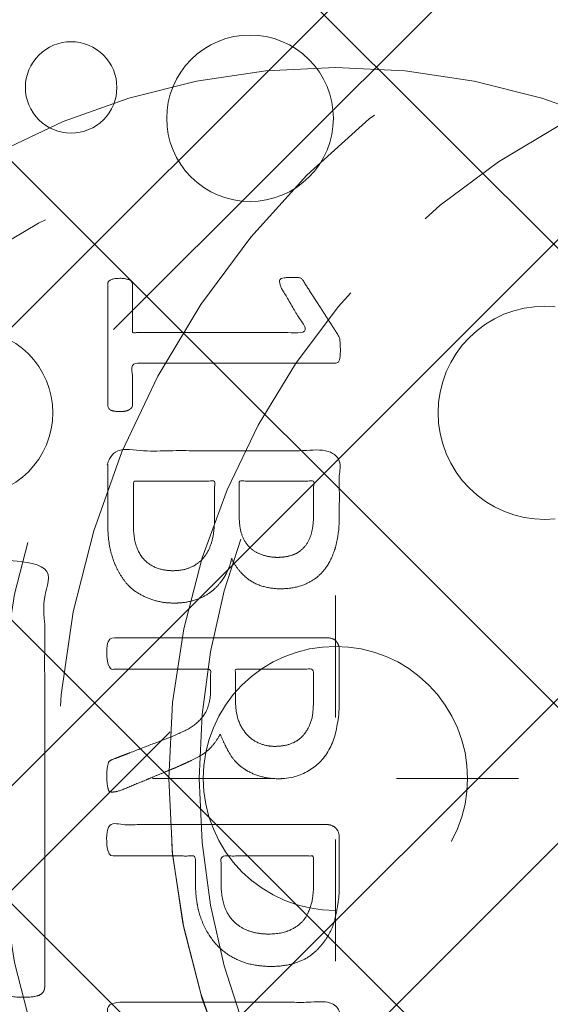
# Model space of a CAD drawing. Header units: inches. Extents: x -463 to -294, y -230 to 12.
# Tile 39 of 68: x -348.23 to -347.2, y -60.05 to -58.14. Entities that reach past the tile are written whole.
import ezdxf

# ---------------------------------------------------------------- set-up
doc = ezdxf.new("R2010")
doc.units = ezdxf.units.IN
doc.header["$LTSCALE"] = 32
doc.header["$MEASUREMENT"] = 0
doc.header["$PDMODE"] = 1
doc.header["$PDSIZE"] = -2
doc.linetypes.add('Dash Style-1', pattern=[0.083328, 0.041656, -0.041672])
for name, color, linetype, lineweight in [('DashLine', 7, 'Dash Style-1', 13), ('DashLineFill', 7, 'Dash Style-1', 13), ('Metal-CascadeShroud', 7, 'Continuous', 18), ('Metal-DeskStructure', 7, 'Continuous', 13), ('None', 7, 'Continuous', 18), ('Plastic-BracketCover', 7, 'Continuous', 13), ('SolidLine', 7, 'Continuous', 15)]:
    doc.layers.add(name, color=color, linetype=linetype, lineweight=lineweight)
doc.layers.add('Metal-Leg', color=7, linetype='Continuous', lineweight=18, true_color=0x4c4c4c)
pattern_1 = [(45, (0, 0), (-1.61301565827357, 1.935715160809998), []), (45, (-1.0608, 1.0608), (-0.4723460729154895, 0.4167612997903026), [])]

# ---------------------------------------------------------------- blocks, each defined once
blk = doc.blocks.new('Group-22')
at = {"layer": 'Plastic-BracketCover', "color": 7}
for points, knots in [([(1.132503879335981, 0.670086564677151), (1.139885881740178, 0.670086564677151), (1.149113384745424, 0.6682410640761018), (1.154649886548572, 0.6645500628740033), (1.15834088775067, 0.6608590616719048), (1.15834088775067, 0.5759669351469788), (1.15834088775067, 0.4947658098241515), (1.23400551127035, 0.4947658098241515), (1.309670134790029, 0.4947658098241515), (1.309670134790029, 0.5722759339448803), (1.309670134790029, 0.6516315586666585), (1.313361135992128, 0.655322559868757), (1.318897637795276, 0.6590135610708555), (1.328123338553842, 0.6608590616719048), (1.341041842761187, 0.6608590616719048), (1.350269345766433, 0.6590135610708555), (1.355805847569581, 0.655322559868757), (1.359496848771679, 0.6516315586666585), (1.359496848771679, 0.5722759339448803), (1.359496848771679, 0.4947658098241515), (1.452693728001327, 0.4947658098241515), (1.547736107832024, 0.4947658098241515), (1.553272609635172, 0.4910766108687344), (1.555118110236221, 0.4836946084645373), (1.55696180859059, 0.4726216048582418), (1.55696180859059, 0.4560120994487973), (1.555118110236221, 0.4449390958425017), (1.553272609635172, 0.4375570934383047), (1.547736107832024, 0.4338660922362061), (1.338274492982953, 0.4338660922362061), (1.117739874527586, 0.4338660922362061), (1.106666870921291, 0.4486300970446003), (1.106666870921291, 0.5565900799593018), (1.106666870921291, 0.6608590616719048), (1.11035787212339, 0.6645500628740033), (1.115894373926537, 0.6682410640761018), (1.126967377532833, 0.670086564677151), (1.132503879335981, 0.670086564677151)], [0, 0, 0, 0.005581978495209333, 0.01116395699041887, 0.0167459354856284, 0.02232791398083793, 0.1451300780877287, 0.1451300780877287, 0.2595592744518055, 0.2595592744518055, 0.3767794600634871, 0.3795704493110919, 0.3823614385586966, 0.3851524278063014, 0.3879434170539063, 0.3900366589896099, 0.3921299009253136, 0.3942231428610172, 0.3963163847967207, 0.4842315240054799, 0.4842315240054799, 0.5899392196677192, 0.5920324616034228, 0.5941257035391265, 0.5962189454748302, 0.598312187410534, 0.5999867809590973, 0.6016613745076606, 0.6033359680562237, 0.6050105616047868, 0.7933998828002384, 0.80512203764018, 0.8168441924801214, 0.9765556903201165, 0.9824167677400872, 0.988277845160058, 0.994138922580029, 1, 1, 1]), ([(1.237695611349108, 0.3644410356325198), (1.272760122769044, 0.3644410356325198), (1.326277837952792, 0.3422950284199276), (1.363187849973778, 0.3016940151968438), (1.385333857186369, 0.2426397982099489), (1.385333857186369, 0.1752790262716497), (1.385333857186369, 0.1503647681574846), (1.465612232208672, 0.1503647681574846), (1.549581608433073, 0.1503647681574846), (1.553272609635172, 0.1466755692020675), (1.555118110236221, 0.1392935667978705), (1.55696180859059, 0.1282205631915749), (1.55696180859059, 0.1116110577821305), (1.555118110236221, 0.1005380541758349), (1.553272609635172, 0.09315605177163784), (1.549581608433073, 0.08946505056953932), (1.339197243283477, 0.08946505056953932), (1.119585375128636, 0.08946505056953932), (1.106666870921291, 0.1042290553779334), (1.106666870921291, 0.161438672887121), (1.106666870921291, 0.2241847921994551), (1.11035787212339, 0.2500218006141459), (1.117739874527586, 0.2869300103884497), (1.139885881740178, 0.3238400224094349), (1.171259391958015, 0.3515225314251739), (1.213704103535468, 0.3644410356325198), (1.237695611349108, 0.3644410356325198)], [0, 0, 0, 0.06626756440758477, 0.13253512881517, 0.1988026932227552, 0.2650702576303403, 0.3039664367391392, 0.3039664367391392, 0.4292971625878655, 0.4350595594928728, 0.4408219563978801, 0.4465843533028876, 0.4523467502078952, 0.456956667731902, 0.4615665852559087, 0.4661765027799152, 0.4707864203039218, 0.728938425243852, 0.745073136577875, 0.7612078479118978, 0.8451067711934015, 0.8709223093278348, 0.8967378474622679, 0.922553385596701, 0.948368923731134, 0.9741844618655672, 1, 1, 1]), ([(1.243232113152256, 0.3016940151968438), (1.215549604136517, 0.3016940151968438), (1.178641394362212, 0.2813935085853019), (1.162031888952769, 0.2518673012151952), (1.156495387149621, 0.2204937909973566), (1.156495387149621, 0.1771245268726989), (1.156495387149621, 0.1503647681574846), (1.24600036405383, 0.1503647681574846), (1.335505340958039, 0.1503647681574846), (1.335505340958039, 0.1771245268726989), (1.335505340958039, 0.2297212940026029), (1.322586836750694, 0.2666295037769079), (1.296751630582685, 0.2906210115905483), (1.263532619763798, 0.3016940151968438), (1.243232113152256, 0.3016940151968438)], [0, 0, 0, 0.05309765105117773, 0.1061953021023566, 0.1592929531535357, 0.2123906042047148, 0.29793681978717, 0.29793681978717, 0.5840684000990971, 0.5840684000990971, 0.6696146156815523, 0.7522109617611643, 0.8348073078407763, 0.917403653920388, 1, 1, 1]), ([(1.545890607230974, 0.02645157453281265), (1.549581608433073, 0.02645157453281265), (1.553272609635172, 0.02460607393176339), (1.555118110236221, 0.01722587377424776), (1.55696180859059, 0.004307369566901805), (1.55696180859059, -0.01414763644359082), (1.555118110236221, -0.02522064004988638), (1.553272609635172, -0.03260264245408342), (1.547736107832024, -0.03629364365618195), (1.542199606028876, -0.03813914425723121), (1.489603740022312, -0.05843965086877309), (1.437007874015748, -0.07874015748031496), (1.418552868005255, -0.08612215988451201), (1.389024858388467, -0.1008843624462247), (1.366878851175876, -0.1230303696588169), (1.355805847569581, -0.1525583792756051), (1.355805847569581, -0.1922366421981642), (1.355805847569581, -0.2116143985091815), (1.450848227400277, -0.2116143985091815), (1.549581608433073, -0.2116143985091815), (1.553272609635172, -0.2153035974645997), (1.555118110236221, -0.2226855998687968), (1.55696180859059, -0.2337586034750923), (1.55696180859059, -0.2503681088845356), (1.555118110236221, -0.2614411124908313), (1.553272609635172, -0.2688231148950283), (1.549581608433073, -0.2725141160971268), (1.338274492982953, -0.2725141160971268), (1.117739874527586, -0.2725141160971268), (1.106666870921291, -0.2577501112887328), (1.106666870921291, -0.202385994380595), (1.106666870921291, -0.137794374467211), (1.10851237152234, -0.1156483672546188), (1.11035787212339, -0.1064208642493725), (1.114048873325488, -0.08058565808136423), (1.13434937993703, -0.03998464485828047), (1.163877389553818, -0.01414763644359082), (1.202631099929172, 0.0006163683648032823), (1.246923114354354, 0.0006163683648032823), (1.28383312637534, -0.01230213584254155), (1.311515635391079, -0.03444814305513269), (1.329968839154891, -0.06766715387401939), (1.337350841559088, -0.08612215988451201), (1.342887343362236, -0.07504915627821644), (1.35765134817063, -0.05659415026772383), (1.377951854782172, -0.04183014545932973), (1.405634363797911, -0.0289116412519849), (1.422243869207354, -0.02152963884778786), (1.471148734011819, -0.001229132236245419), (1.520053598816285, 0.01907137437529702), (1.532972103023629, 0.02460607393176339), (1.544045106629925, 0.02645157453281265), (1.545890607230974, 0.02645157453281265)], [0, 0, 0, 0.004017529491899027, 0.008035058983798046, 0.01205258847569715, 0.01607011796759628, 0.02008764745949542, 0.02410517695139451, 0.02812270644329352, 0.03214023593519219, 0.03214023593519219, 0.07095094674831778, 0.07095094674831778, 0.08463415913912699, 0.09831737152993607, 0.1120005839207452, 0.1256837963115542, 0.138745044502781, 0.138745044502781, 0.202806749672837, 0.2052946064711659, 0.2077824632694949, 0.2102703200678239, 0.2127581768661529, 0.2147484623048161, 0.2167387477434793, 0.2187290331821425, 0.2207193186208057, 0.3326714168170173, 0.3396374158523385, 0.3466034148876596, 0.3918815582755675, 0.4075550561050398, 0.4232285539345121, 0.4232285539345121, 0.4666960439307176, 0.5101635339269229, 0.553631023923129, 0.5970985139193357, 0.640566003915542, 0.6840334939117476, 0.7275009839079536, 0.7709684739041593, 0.7709684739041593, 0.7980418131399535, 0.8251151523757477, 0.8521884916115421, 0.8792618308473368, 0.8792618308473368, 0.958132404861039, 0.958132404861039, 0.9790662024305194, 1, 1, 1]), ([(1.232159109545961, -0.06213065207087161), (1.204476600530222, -0.06213065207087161), (1.169413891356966, -0.08612215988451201), (1.160186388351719, -0.1138028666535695), (1.15834088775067, -0.1230303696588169), (1.156495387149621, -0.1451763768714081), (1.156495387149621, -0.1867001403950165), (1.156495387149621, -0.2116143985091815), (1.2321600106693, -0.2116143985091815), (1.30782463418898, -0.2116143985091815), (1.30782463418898, -0.183009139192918), (1.30782463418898, -0.130412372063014), (1.296751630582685, -0.09719336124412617), (1.274605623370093, -0.07320365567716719), (1.246923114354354, -0.06213065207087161), (1.232159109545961, -0.06213065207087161)], [0, 0, 0, 0.1425152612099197, 0.2850305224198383, 0.2850305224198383, 0.3309930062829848, 0.3769554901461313, 0.4458992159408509, 0.4458992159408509, 0.6552813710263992, 0.6552813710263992, 0.7344389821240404, 0.8008292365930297, 0.8672194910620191, 0.9336097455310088, 1, 1, 1]), ([(1.425934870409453, -0.3398696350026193), (1.448079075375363, -0.3398696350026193), (1.483143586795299, -0.3509408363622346), (1.512671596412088, -0.3693958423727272), (1.532972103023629, -0.3970783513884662), (1.555118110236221, -0.4469059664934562), (1.555118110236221, -0.5539431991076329), (1.555118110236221, -0.6203803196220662), (1.544045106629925, -0.6351443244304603), (1.330892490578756, -0.6351443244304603), (1.117739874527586, -0.6351443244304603), (1.106666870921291, -0.6203803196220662), (1.106666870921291, -0.5622479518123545), (1.106666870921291, -0.4708965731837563), (1.123276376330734, -0.4192243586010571), (1.150958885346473, -0.3860053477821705), (1.193405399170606, -0.3675503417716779), (1.235850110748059, -0.3675503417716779), (1.265378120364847, -0.374932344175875), (1.289369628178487, -0.3896963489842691), (1.309670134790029, -0.4136878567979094), (1.315206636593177, -0.4266063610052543), (1.318897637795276, -0.4081513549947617), (1.337350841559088, -0.3767778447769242), (1.365033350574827, -0.3527863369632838), (1.403788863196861, -0.3398696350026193), (1.425934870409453, -0.3398696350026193)], [0, 0, 0, 0.03145524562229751, 0.062910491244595, 0.09436573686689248, 0.1258209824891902, 0.188731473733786, 0.2661585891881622, 0.2758371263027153, 0.2855156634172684, 0.4355309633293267, 0.4452095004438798, 0.4548880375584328, 0.5214267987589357, 0.5746587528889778, 0.6278907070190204, 0.6811226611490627, 0.7343546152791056, 0.7627468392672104, 0.7911390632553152, 0.8195312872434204, 0.8479235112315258, 0.8479235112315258, 0.8859426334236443, 0.9239617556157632, 0.9619808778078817, 1, 1, 1]), ([(1.429625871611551, -0.4026148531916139), (1.409325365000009, -0.4026148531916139), (1.379797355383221, -0.4155333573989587), (1.359496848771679, -0.4395248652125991), (1.348423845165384, -0.4764330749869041), (1.348423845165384, -0.5401028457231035), (1.348423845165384, -0.5760901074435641), (1.426856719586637, -0.5760901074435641), (1.505289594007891, -0.5760901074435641), (1.505289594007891, -0.5327208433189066), (1.505289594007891, -0.4487514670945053), (1.477607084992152, -0.4155333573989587), (1.448079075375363, -0.4026148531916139), (1.429625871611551, -0.4026148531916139)], [0, 0, 0, 0.07915587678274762, 0.1583117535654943, 0.2374676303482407, 0.3166235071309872, 0.4195261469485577, 0.4195261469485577, 0.6437985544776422, 0.6437985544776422, 0.7678094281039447, 0.8839047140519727, 0.9419523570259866, 1, 1, 1]), ([(1.226622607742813, -0.4284518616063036), (1.210013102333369, -0.4284518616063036), (1.18417789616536, -0.4376793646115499), (1.165722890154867, -0.4579798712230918), (1.156495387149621, -0.4893515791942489), (1.156495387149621, -0.5447165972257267), (1.156495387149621, -0.5760901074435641), (1.228469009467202, -0.5760901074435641), (1.300442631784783, -0.5760901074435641), (1.300442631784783, -0.5419483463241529), (1.300442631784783, -0.4856605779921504), (1.289369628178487, -0.4561343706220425), (1.269069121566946, -0.4376793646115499), (1.241386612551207, -0.4284518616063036), (1.226622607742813, -0.4284518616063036)], [0, 0, 0, 0.07449877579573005, 0.1489975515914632, 0.223496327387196, 0.2979951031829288, 0.3954165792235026, 0.3954165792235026, 0.6189101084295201, 0.6189101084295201, 0.7249275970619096, 0.7936956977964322, 0.8624637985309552, 0.9312318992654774, 1, 1, 1]), ([(1.53112660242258, -0.7109774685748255), (1.538508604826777, -0.7109774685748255), (1.552349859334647, -0.7137457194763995), (1.555118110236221, -0.7220504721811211), (1.555118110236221, -0.841083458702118), (1.555118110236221, -0.9601164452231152), (1.553272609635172, -0.9638074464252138), (1.547736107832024, -0.9674984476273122), (1.538508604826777, -0.9693439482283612), (1.525590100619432, -0.9693439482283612), (1.516362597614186, -0.9674984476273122), (1.510826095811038, -0.965652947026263), (1.50713509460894, -0.9601164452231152), (1.50713509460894, -0.9112115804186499), (1.50713509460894, -0.864152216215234), (1.337351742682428, -0.864152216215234), (1.167568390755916, -0.864152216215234), (1.193404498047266, -0.9075205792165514), (1.219240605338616, -0.9508889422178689), (1.221086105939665, -0.9564254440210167), (1.222931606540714, -0.965652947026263), (1.219240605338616, -0.9693439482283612), (1.20816760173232, -0.9711894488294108), (1.195712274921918, -0.9711894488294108), (1.186023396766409, -0.9711894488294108), (1.180486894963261, -0.9693439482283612), (1.176795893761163, -0.965652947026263), (1.174950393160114, -0.9619619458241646), (1.141731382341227, -0.9102888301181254), (1.10851237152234, -0.8586157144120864), (1.106666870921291, -0.8567702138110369), (1.106666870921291, -0.8530792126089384), (1.104821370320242, -0.8475427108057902), (1.104821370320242, -0.8304718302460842), (1.104821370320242, -0.8124781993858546), (1.10851237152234, -0.8069416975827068), (1.112203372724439, -0.8050961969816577), (1.310591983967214, -0.8050961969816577), (1.50713509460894, -0.8050961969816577), (1.50713509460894, -0.7644960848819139), (1.50713509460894, -0.7202049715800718), (1.510826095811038, -0.7165139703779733), (1.516362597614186, -0.7128229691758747), (1.525590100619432, -0.7109774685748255), (1.53112660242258, -0.7109774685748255)], [0, 0, 0, 0.002610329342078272, 0.007830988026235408, 0.01044131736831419, 0.1761946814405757, 0.1788050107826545, 0.181415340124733, 0.1840256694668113, 0.1866359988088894, 0.1885937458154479, 0.1905514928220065, 0.192509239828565, 0.1944669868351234, 0.2443885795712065, 0.2443885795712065, 0.4244984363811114, 0.4244984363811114, 0.4780496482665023, 0.4780496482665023, 0.4842405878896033, 0.4904315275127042, 0.4966224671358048, 0.5028134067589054, 0.5070707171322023, 0.5109409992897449, 0.5148112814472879, 0.5186815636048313, 0.5186815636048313, 0.5762947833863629, 0.5762947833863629, 0.5787425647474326, 0.5811903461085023, 0.5836381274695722, 0.5902471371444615, 0.5931844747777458, 0.5961218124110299, 0.5990591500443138, 0.9118813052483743, 0.9118813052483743, 0.9765012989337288, 0.9823759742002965, 0.9882506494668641, 0.9941253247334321, 1, 1, 1])]:
    blk.add_open_spline(points, degree=2, knots=knots, dxfattribs=at)
blk = doc.blocks.new('1BRPFY-Leg_Plate (2D)')
at = {"layer": 'DashLineFill', "linetype": 'Continuous', "lineweight": 13}
h = blk.add_hatch(dxfattribs=at)
h.set_pattern_fill('Steel', color=253, style=0, pattern_type=2)
h.set_pattern_definition(pattern_1)
edge = h.paths.add_edge_path()
edge.add_arc((-1.704724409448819, -1.704724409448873), 0.125984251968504, 179.9999999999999, 269.9999999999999)
edge.add_line((-1.704724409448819, -1.830708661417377), (1.704724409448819, -1.830708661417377))
edge.add_arc((1.704724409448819, -1.704724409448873), 0.125984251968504, 270.0000000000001, 360.0000000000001)
edge.add_line((1.830708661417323, -1.704724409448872), (1.830708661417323, 1.704724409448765))
edge.add_arc((1.704724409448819, 1.704724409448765), 0.1259842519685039, 0, 90)
edge.add_line((1.704724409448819, 1.830708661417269), (-1.704724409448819, 1.830708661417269))
edge.add_arc((-1.704724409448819, 1.704724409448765), 0.1259842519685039, 90, 180)
edge.add_line((-1.830708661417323, 1.704724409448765), (-1.830708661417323, -1.704724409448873))
at = {"layer": 'SolidLine', "flags": 128}
blk.add_lwpolyline([(0.6884019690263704, -0.5029637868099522), (0.7086614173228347, -0.5019685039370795), (0.728920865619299, -0.5029637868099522), (0.7489852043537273, -0.5059400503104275), (0.7686612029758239, -0.5108686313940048), (0.7877593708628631, -0.5177020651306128), (0.8060957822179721, -0.5263745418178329), (0.823493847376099, -0.5368025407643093), (0.8397860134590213, -0.5488856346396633), (0.8548153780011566, -0.5625074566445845), (0.8684372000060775, -0.5775368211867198), (0.8805202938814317, -0.5938289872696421), (0.8909482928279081, -0.611227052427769), (0.8996207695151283, -0.6295634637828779), (0.9064542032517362, -0.6486616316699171), (0.9113827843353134, -0.6683376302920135), (0.9143590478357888, -0.688401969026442), (0.9153543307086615, -0.7086614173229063), (0.9143590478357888, -0.7289208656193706), (0.9113827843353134, -0.748985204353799), (0.9064542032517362, -0.7686612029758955), (0.8996207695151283, -0.7877593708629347), (0.8909482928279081, -0.8060957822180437), (0.8805202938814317, -0.8234938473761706), (0.8684372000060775, -0.8397860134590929), (0.8548153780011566, -0.8548153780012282), (0.8397860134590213, -0.8684372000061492), (0.823493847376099, -0.8805202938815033), (0.8060957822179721, -0.8909482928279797), (0.7877593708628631, -0.8996207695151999), (0.7686612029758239, -0.9064542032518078), (0.7489852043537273, -0.9113827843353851), (0.728920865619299, -0.9143590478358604), (0.7086614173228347, -0.9153543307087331), (0.6884019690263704, -0.9143590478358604)], dxfattribs=at)
blk.add_lwpolyline([(1.279527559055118, -1.118110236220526), (1.295349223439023, -1.118887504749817), (1.31101851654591, -1.121211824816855), (1.326384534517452, -1.125060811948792), (1.341299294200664, -1.130397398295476), (1.355619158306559, -1.137170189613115), (1.369206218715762, -1.145313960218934), (1.381929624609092, -1.154750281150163), (1.393666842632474, -1.165388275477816), (1.404304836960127, -1.177125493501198), (1.413741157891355, -1.189848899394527), (1.421884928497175, -1.203435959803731), (1.428657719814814, -1.217755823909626), (1.433994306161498, -1.232670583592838), (1.437843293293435, -1.24803660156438), (1.440167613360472, -1.263705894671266), (1.440944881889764, -1.279527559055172), (1.440167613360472, -1.295349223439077), (1.437843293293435, -1.311018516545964), (1.433994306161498, -1.326384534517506), (1.428657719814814, -1.341299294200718), (1.421884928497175, -1.355619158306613), (1.413741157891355, -1.369206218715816), (1.404304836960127, -1.381929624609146), (1.393666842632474, -1.393666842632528), (1.381929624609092, -1.404304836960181), (1.369206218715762, -1.413741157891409), (1.355619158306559, -1.421884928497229), (1.341299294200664, -1.428657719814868), (1.326384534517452, -1.433994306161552), (1.31101851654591, -1.437843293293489), (1.295349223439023, -1.440167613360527), (1.279527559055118, -1.440944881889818), (1.263705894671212, -1.440167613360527), (1.248036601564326, -1.437843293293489), (1.232670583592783, -1.433994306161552), (1.217755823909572, -1.428657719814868), (1.203435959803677, -1.421884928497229), (1.189848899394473, -1.413741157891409), (1.177125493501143, -1.404304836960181), (1.165388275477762, -1.393666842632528), (1.154750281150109, -1.381929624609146), (1.14531396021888, -1.369206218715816), (1.137170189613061, -1.355619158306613), (1.130397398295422, -1.341299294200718), (1.125060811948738, -1.326384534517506), (1.121211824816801, -1.311018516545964), (1.118887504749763, -1.295349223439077), (1.118110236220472, -1.279527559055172), (1.118887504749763, -1.263705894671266), (1.121211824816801, -1.24803660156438), (1.125060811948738, -1.232670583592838), (1.130397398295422, -1.217755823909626), (1.137170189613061, -1.203435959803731), (1.14531396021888, -1.189848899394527), (1.154750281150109, -1.177125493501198), (1.165388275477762, -1.165388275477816), (1.177125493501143, -1.154750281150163), (1.189848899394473, -1.145313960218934), (1.203435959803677, -1.137170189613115), (1.217755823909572, -1.130397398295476), (1.232670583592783, -1.125060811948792), (1.248036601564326, -1.121211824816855), (1.263705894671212, -1.118887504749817)], close=True, dxfattribs=at)
at = {"layer": 'Plastic-BracketCover', "color": 7}
blk.add_blockref('Group-22', (0, 0), dxfattribs=at)
blk = doc.blocks.new('Group-25')
at = {"layer": 'None', "color": 7, "transparency": 33554687}
blk.add_blockref('1BRPFY-Leg_Plate (2D)', (0, 0), dxfattribs=at)
blk = doc.blocks.new('SL T Motion Parts (2D)')
at = {"layer": 'None', "transparency": 33554687}
blk.add_blockref('Group-25', (0, 0), dxfattribs=at)
blk = doc.blocks.new('TLLegSleeve-NG-BK (2D)')
at = {"layer": 'DashLineFill', "linetype": 'Continuous', "lineweight": 13}
h = blk.add_hatch(dxfattribs=at)
h.set_pattern_fill('Steel', color=253, style=0, pattern_type=2)
h.set_pattern_definition(pattern_1)
edge = h.paths.add_edge_path()
edge.add_arc((0, 2.950395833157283e-16), 1.771653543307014, 180, 360)
edge.add_arc((0, -2.950395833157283e-16), 1.771653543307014, 9.54166404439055e-15, 180)
edge.add_line((-1.771653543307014, 0), (-1.771653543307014, 0))
edge = h.paths.add_edge_path()
edge.add_arc((-1.77635683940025e-15, 2.687045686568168e-15), 1.437007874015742, 180, 360)
edge.add_arc((-1.554312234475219e-15, 2.208425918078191e-15), 1.437007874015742, 9.541664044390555e-15, 180)
edge.add_line((-1.437007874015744, 2.44773580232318e-15), (-1.437007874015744, 2.44773580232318e-15))
at = {"layer": 'DashLine', "flags": 128}
blk.add_lwpolyline([(1.653543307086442, 1.01250325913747e-16), (1.645581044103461, -0.1620755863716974), (1.621770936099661, -0.3225902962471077), (1.582342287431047, -0.4799982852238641), (1.527674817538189, -0.6327836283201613), (1.458295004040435, -0.7794749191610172), (1.374871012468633, -0.9186594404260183), (1.27820626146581, -1.048996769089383), (1.169231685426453, -1.169231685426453), (1.048996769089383, -1.27820626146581), (0.9186594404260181, -1.374871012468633), (0.7794749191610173, -1.458295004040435), (0.6327836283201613, -1.527674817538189), (0.4799982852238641, -1.582342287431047), (0.3225902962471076, -1.621770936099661), (0.1620755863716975, -1.645581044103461), (0, -1.653543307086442), (-0.1620755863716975, -1.645581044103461), (-0.3225902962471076, -1.621770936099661), (-0.4799982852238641, -1.582342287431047), (-0.6327836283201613, -1.527674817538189), (-0.7794749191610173, -1.458295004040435), (-0.9186594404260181, -1.374871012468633), (-1.048996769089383, -1.27820626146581), (-1.169231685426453, -1.169231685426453), (-1.27820626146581, -1.048996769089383), (-1.374871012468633, -0.9186594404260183), (-1.458295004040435, -0.7794749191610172), (-1.527674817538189, -0.6327836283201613), (-1.582342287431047, -0.4799982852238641), (-1.621770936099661, -0.3225902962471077), (-1.645581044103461, -0.1620755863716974), (-1.653543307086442, 1.01250325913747e-16), (-1.645581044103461, 0.1620755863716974), (-1.621770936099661, 0.3225902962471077), (-1.582342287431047, 0.4799982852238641), (-1.527674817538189, 0.6327836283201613), (-1.458295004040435, 0.7794749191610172), (-1.374871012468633, 0.9186594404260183), (-1.27820626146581, 1.048996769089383), (-1.169231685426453, 1.169231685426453), (-1.048996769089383, 1.27820626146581), (-0.9186594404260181, 1.374871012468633), (-0.7794749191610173, 1.458295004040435), (-0.6327836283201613, 1.527674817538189), (-0.4799982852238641, 1.582342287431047), (-0.3225902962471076, 1.621770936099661), (-0.1620755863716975, 1.645581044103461), (0, 1.653543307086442), (0.1620755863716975, 1.645581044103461), (0.3225902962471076, 1.621770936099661), (0.4799982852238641, 1.582342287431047), (0.6327836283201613, 1.527674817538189), (0.7794749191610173, 1.458295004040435), (0.9186594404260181, 1.374871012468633), (1.048996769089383, 1.27820626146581), (1.169231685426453, 1.169231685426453), (1.27820626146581, 1.048996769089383), (1.374871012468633, 0.9186594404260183), (1.458295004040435, 0.7794749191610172), (1.527674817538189, 0.6327836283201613), (1.582342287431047, 0.4799982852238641), (1.621770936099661, 0.3225902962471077), (1.645581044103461, 0.1620755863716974)], close=True, dxfattribs=at)
at = {"layer": 'DashLineFill', "flags": 128}
for points in [[(-1.771653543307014, 0, 0.9999999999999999), (1.771653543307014, 0, 0.9999999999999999), (-1.771653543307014, 0)], [(-1.437007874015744, 2.44773580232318e-15, 0.9999999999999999), (1.43700787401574, 2.44773580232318e-15, 0.9999999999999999), (-1.437007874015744, 2.44773580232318e-15)]]:
    blk.add_lwpolyline(points, format="xyb", close=True, dxfattribs=at)
blk = doc.blocks.new('MetalLegBox-Lower-30 (2D)')
at = {"layer": 'DashLine', "flags": 128}
blk.add_lwpolyline([(-0.2405651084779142, -1.357554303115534), (-0.2409953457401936, -1.456077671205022, -0.3896294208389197), (-0.4856214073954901, -1.692913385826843), (-2.788111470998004, -1.692913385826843, -0.4102261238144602), (-3.036700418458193, -1.44094488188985), (-3.036700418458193, 1.440944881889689, -0.4102261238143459), (-2.788111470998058, 1.6929133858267), (-0.4856214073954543, 1.6929133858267, -0.406090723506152), (-0.2405651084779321, 1.441781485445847), (-0.2405651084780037, 1.357554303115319, 0.8378211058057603)], format="xyb", close=True, dxfattribs=at)
blk.add_lwpolyline([(3.144723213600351e-14, 1.437007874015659), (0.140851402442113, 1.430088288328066), (0.2803463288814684, 1.409396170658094), (0.4171413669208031, 1.375130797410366), (0.5499191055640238, 1.327622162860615), (0.677400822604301, 1.267327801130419), (0.7983587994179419, 1.194828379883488), (0.9116281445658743, 1.110822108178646), (1.016118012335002, 1.016118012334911), (1.110822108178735, 0.9116281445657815), (1.194828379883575, 0.7983587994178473), (1.267327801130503, 0.6774008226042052), (1.327622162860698, 0.5499191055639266), (1.375130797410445, 0.4171413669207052), (1.409396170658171, 0.2803463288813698), (1.430088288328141, 0.1408514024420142), (1.43700787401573, -6.751874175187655e-14), (1.430088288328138, -0.1408514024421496), (1.409396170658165, -0.2803463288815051), (1.375130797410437, -0.4171413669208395), (1.327622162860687, -0.5499191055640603), (1.26732780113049, -0.6774008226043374), (1.194828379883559, -0.798358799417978), (1.110822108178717, -0.9116281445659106), (1.016118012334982, -1.016118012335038), (0.9116281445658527, -1.110822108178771), (0.7983587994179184, -1.194828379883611), (0.6774008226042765, -1.267327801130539), (0.549919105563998, -1.327622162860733), (0.4171413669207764, -1.375130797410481), (0.2803463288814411, -1.409396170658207), (0.1408514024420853, -1.430088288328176), (3.646814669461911e-15, -1.437007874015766), (-0.1408514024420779, -1.430088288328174), (-0.2803463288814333, -1.409396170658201), (-0.4171413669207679, -1.375130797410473), (-0.5499191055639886, -1.327622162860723), (-0.6774008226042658, -1.267327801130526), (-0.7983587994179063, -1.194828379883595), (-0.9116281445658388, -1.110822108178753), (-1.016118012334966, -1.016118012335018), (-1.1108221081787, -0.9116281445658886), (-1.194828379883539, -0.7983587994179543), (-1.267327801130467, -0.6774008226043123), (-1.327622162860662, -0.5499191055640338), (-1.37513079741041, -0.4171413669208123), (-1.409396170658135, -0.2803463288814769), (-1.430088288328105, -0.1408514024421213), (-1.437007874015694, -3.926373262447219e-14), (-1.430088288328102, 0.1408514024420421), (-1.40939617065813, 0.2803463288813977), (-1.375130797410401, 0.4171413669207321), (-1.327622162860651, 0.5499191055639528), (-1.267327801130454, 0.67740082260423), (-1.194828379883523, 0.7983587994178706), (-1.110822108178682, 0.9116281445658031), (-1.016118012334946, 1.01611801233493), (-0.911628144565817, 1.110822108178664), (-0.7983587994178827, 1.194828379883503), (-0.6774008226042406, 1.267327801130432), (-0.5499191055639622, 1.327622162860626), (-0.4171413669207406, 1.375130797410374), (-0.2803463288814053, 1.4093961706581), (-0.1408514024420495, 1.430088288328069)], close=True, dxfattribs=at)
at = {"layer": 'Metal-CascadeShroud', "rotation": 180}
blk.add_blockref('SL T Motion Parts (2D)', (1.790343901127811e-14, -6.26620365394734e-14), dxfattribs=at)
at = {"layer": 'Metal-CascadeShroud', "color": 7}
blk.add_blockref('TLLegSleeve-NG-BK (2D)', (0, 0), dxfattribs=at)
blk = doc.blocks.new('Group-26')
at = {"layer": 'Metal-DeskStructure', "color": 7}
blk.add_open_spline([(-0.5629921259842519, -0.4031061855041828), (-0.5629921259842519, -0.4084102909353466), (-0.5669586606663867, -0.4163664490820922), (-0.5762169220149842, -0.4216705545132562), (-0.5934108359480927, -0.424322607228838), (-0.6185404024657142, -0.424322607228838), (-0.6344117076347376, -0.4203445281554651), (-0.6436699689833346, -0.4163664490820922), (-0.6476377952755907, -0.4070842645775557), (-0.6476377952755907, -0.2008904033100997), (-0.6476377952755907, -6.474738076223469e-07), (-0.8592519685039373, -6.474738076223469e-07), (-1.070866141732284, -6.474738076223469e-07), (-1.070866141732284, -0.2008904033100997), (-1.070866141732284, -0.4070842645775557), (-1.074832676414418, -0.4163664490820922), (-1.084090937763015, -0.4203445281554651), (-1.101284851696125, -0.424322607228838), (-1.12509180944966, -0.424322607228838), (-1.142285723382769, -0.4216705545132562), (-1.151543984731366, -0.4163664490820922), (-1.155511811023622, -0.4084102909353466), (-1.155511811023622, 0), (-1.155511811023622, 0.4084102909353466), (-1.151543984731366, 0.4163664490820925), (-1.142285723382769, 0.4216705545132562), (-1.12509180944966, 0.424321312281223), (-1.101284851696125, 0.424321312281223), (-1.084090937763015, 0.4216705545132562), (-1.074832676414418, 0.4163664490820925), (-1.070866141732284, 0.4097363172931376), (-1.070866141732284, 0.2446479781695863), (-1.070866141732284, 0.08486374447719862), (-0.8592519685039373, 0.08486374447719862), (-0.6476377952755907, 0.08486374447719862), (-0.6476377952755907, 0.2446479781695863), (-0.6476377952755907, 0.4097363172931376), (-0.6436699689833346, 0.4163664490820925), (-0.6344117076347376, 0.4216705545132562), (-0.6185404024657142, 0.424321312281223), (-0.5934108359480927, 0.424321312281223), (-0.5762169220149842, 0.4216705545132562), (-0.5669586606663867, 0.4163664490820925), (-0.5629921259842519, 0.4084102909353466), (-0.5629921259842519, 0), (-0.5629921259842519, -0.4031061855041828)], degree=2, knots=[0, 0, 0, 0.00229950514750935, 0.004599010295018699, 0.006898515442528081, 0.009198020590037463, 0.01175302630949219, 0.01430803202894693, 0.01686303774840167, 0.01941804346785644, 0.1161873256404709, 0.1161873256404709, 0.218122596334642, 0.218122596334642, 0.3148918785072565, 0.3174468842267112, 0.320001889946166, 0.3225568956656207, 0.3251119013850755, 0.3276669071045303, 0.3302219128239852, 0.3327769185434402, 0.3353319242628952, 0.5295095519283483, 0.5320645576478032, 0.5346195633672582, 0.537174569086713, 0.5397295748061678, 0.5422845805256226, 0.5448395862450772, 0.5473945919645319, 0.5499495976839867, 0.6269182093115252, 0.6269182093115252, 0.7288534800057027, 0.7288534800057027, 0.8058220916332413, 0.808377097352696, 0.8109321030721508, 0.8134871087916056, 0.8160421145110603, 0.8183416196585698, 0.8206411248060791, 0.8229406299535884, 0.8252401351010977, 1, 1, 1], dxfattribs=at)
blk = doc.blocks.new('TL14_lower_leg (2D)')
at = {"layer": 'DashLine', "flags": 128}
for points in [[(-1.777195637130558e-14, 1.377952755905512), (0.1350629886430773, 1.371317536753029), (0.2688252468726, 1.351475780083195), (0.3999985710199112, 1.318618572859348), (0.5273196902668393, 1.27306234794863), (0.649562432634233, 1.215245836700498), (0.7655495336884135, 1.14572584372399), (0.8741639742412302, 1.065171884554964), (0.9743597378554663, 0.9743597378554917), (1.065171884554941, 0.8741639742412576), (1.14572584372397, 0.7655495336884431), (1.215245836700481, 0.6495624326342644), (1.273062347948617, 0.5273196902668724), (1.318618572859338, 0.3999985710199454), (1.351475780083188, 0.2688252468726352), (1.371317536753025, 0.1350629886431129), (1.377952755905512, 1.783045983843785e-14), (1.371317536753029, -0.1350629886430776), (1.351475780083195, -0.2688252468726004), (1.318618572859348, -0.3999985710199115), (1.27306234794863, -0.5273196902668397), (1.215245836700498, -0.6495624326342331), (1.145725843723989, -0.7655495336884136), (1.065171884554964, -0.8741639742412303), (0.9743597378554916, -0.9743597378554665), (0.8741639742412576, -1.065171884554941), (0.7655495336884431, -1.14572584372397), (0.6495624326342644, -1.215245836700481), (0.5273196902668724, -1.273062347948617), (0.3999985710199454, -1.318618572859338), (0.2688252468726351, -1.351475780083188), (0.135062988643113, -1.371317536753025), (1.777195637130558e-14, -1.377952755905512), (-0.1350629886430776, -1.371317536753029), (-0.2688252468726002, -1.351475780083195), (-0.3999985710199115, -1.318618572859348), (-0.5273196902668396, -1.27306234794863), (-0.6495624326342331, -1.215245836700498), (-0.7655495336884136, -1.14572584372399), (-0.8741639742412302, -1.065171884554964), (-0.9743597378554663, -0.9743597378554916), (-1.065171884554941, -0.8741639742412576), (-1.14572584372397, -0.7655495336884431), (-1.215245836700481, -0.6495624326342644), (-1.273062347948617, -0.5273196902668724), (-1.318618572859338, -0.3999985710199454), (-1.351475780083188, -0.2688252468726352), (-1.371317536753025, -0.1350629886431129), (-1.377952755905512, -1.783045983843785e-14), (-1.371317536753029, 0.1350629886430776), (-1.351475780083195, 0.2688252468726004), (-1.318618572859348, 0.3999985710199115), (-1.27306234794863, 0.5273196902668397), (-1.215245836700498, 0.6495624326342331), (-1.145725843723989, 0.7655495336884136), (-1.065171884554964, 0.8741639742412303), (-0.9743597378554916, 0.9743597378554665), (-0.8741639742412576, 1.065171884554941), (-0.7655495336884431, 1.14572584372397), (-0.6495624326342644, 1.215245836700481), (-0.5273196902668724, 1.273062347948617), (-0.3999985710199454, 1.318618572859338), (-0.2688252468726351, 1.351475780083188), (-0.135062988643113, 1.371317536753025)], [(-0.7086614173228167, 0.8700787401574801), (-0.6928397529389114, 0.8693014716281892), (-0.6771704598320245, 0.8669771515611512), (-0.6618044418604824, 0.8631281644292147), (-0.6468896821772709, 0.8577915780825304), (-0.6325698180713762, 0.8510187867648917), (-0.6189827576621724, 0.8428750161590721), (-0.6062593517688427, 0.8334386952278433), (-0.5945221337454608, 0.8228007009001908), (-0.5838841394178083, 0.8110634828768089), (-0.5744478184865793, 0.7983400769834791), (-0.5663040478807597, 0.7847530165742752), (-0.5595312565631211, 0.7704331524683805), (-0.5541946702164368, 0.7555183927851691), (-0.5503456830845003, 0.740152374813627), (-0.5480213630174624, 0.72448308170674), (-0.5472440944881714, 0.7086614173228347), (-0.5480213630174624, 0.6928397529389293), (-0.5503456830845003, 0.6771704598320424), (-0.5541946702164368, 0.6618044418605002), (-0.5595312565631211, 0.6468896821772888), (-0.5663040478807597, 0.6325698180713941), (-0.5744478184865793, 0.6189827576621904), (-0.5838841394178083, 0.6062593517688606), (-0.5945221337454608, 0.5945221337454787), (-0.6062593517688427, 0.5838841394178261), (-0.6189827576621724, 0.5744478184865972), (-0.6325698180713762, 0.5663040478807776), (-0.6468896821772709, 0.559531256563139), (-0.6618044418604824, 0.5541946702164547), (-0.6771704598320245, 0.5503456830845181), (-0.6928397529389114, 0.5480213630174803), (-0.7086614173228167, 0.5472440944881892), (-0.7244830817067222, 0.5480213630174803), (-0.7401523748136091, 0.5503456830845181), (-0.7555183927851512, 0.5541946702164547), (-0.7704331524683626, 0.559531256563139), (-0.7847530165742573, 0.5663040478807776), (-0.7983400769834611, 0.5744478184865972), (-0.811063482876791, 0.5838841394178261), (-0.8228007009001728, 0.5945221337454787), (-0.8334386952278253, 0.6062593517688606), (-0.8428750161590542, 0.6189827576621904), (-0.8510187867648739, 0.6325698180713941), (-0.8577915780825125, 0.6468896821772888), (-0.8631281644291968, 0.6618044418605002), (-0.8669771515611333, 0.6771704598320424), (-0.8693014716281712, 0.6928397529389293), (-0.8700787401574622, 0.7086614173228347), (-0.8693014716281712, 0.72448308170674), (-0.8669771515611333, 0.740152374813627), (-0.8631281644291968, 0.7555183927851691), (-0.8577915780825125, 0.7704331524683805), (-0.8510187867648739, 0.7847530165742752), (-0.8428750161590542, 0.7983400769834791), (-0.8334386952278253, 0.8110634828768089), (-0.8228007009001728, 0.8228007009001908), (-0.811063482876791, 0.8334386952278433), (-0.7983400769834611, 0.8428750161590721), (-0.7847530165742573, 0.8510187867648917), (-0.7704331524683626, 0.8577915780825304), (-0.7555183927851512, 0.8631281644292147), (-0.7401523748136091, 0.8669771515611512), (-0.7244830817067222, 0.8693014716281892)]]:
    blk.add_lwpolyline(points, close=True, dxfattribs=at)
at = {"layer": 'DashLine', "linetype": 'Continuous', "lineweight": 5}
blk.add_point((0, 0), dxfattribs=at)
at = {"layer": 'Metal-DeskStructure', "color": 7}
blk.add_blockref('Group-26', (0, 0), dxfattribs=at)
blk = doc.blocks.new('Group-28')
at = {"layer": 'DashLineFill', "linetype": 'Continuous', "lineweight": 13}
h = blk.add_hatch(dxfattribs=at)
h.set_pattern_fill('Steel', color=253, style=0, pattern_type=2)
h.set_pattern_definition(pattern_1)
h.paths.add_polyline_path([(-2.066929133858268, 1.397637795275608), (2.066929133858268, 1.397637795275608), (2.066929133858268, 0.1377952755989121), (2.106299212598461, 0.1377952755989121), (2.106299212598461, -0.1377952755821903), (2.066929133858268, -0.1377952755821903), (2.066929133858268, -5.275590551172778), (2.106299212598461, -5.275590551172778), (2.106299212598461, -5.55118110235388), (2.066929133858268, -5.55118110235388), (2.066929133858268, -5.82677165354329), (-2.066929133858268, -5.82677165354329), (-2.066929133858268, -5.55118110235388), (-2.106299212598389, -5.55118110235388), (-2.106299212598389, -5.275590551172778), (-2.066929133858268, -5.275590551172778), (-2.066929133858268, -0.1377952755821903), (-2.106299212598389, -0.1377952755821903), (-2.106299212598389, 0.1377952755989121), (-2.066929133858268, 0.1377952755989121)])
at = {"layer": 'SolidLine', "linetype": 'Continuous', "lineweight": 5}
blk.add_point((0, 0), dxfattribs=at)
blk = doc.blocks.new('TL14_upper_leg (2D)')
at = {"layer": 'DashLine', "flags": 128}
blk.add_lwpolyline([(0, 1.22047244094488), (0.1196272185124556, 1.214595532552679), (0.2381023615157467, 1.197021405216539), (0.3542844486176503, 1.167919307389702), (0.4670545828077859, 1.127569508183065), (0.5753267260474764, 1.076360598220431), (0.6780581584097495, 1.01478574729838), (0.7742595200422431, 0.9434379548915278), (0.8630043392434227, 0.8630043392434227), (0.9434379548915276, 0.7742595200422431), (1.01478574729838, 0.6780581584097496), (1.076360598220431, 0.5753267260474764), (1.127569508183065, 0.467054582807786), (1.167919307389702, 0.3542844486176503), (1.197021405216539, 0.2381023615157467), (1.214595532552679, 0.1196272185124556), (1.22047244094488, 7.47323834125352e-17), (1.214595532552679, -0.1196272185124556), (1.197021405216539, -0.2381023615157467), (1.167919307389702, -0.3542844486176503), (1.127569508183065, -0.467054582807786), (1.076360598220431, -0.5753267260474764), (1.01478574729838, -0.6780581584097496), (0.9434379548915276, -0.7742595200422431), (0.8630043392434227, -0.8630043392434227), (0.7742595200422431, -0.9434379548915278), (0.6780581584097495, -1.01478574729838), (0.5753267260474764, -1.076360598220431), (0.4670545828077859, -1.127569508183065), (0.3542844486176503, -1.167919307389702), (0.2381023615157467, -1.197021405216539), (0.1196272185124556, -1.214595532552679), (0, -1.22047244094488), (-0.1196272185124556, -1.214595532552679), (-0.2381023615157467, -1.197021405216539), (-0.3542844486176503, -1.167919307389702), (-0.4670545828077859, -1.127569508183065), (-0.5753267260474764, -1.076360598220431), (-0.6780581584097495, -1.01478574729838), (-0.7742595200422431, -0.9434379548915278), (-0.8630043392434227, -0.8630043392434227), (-0.9434379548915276, -0.7742595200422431), (-1.01478574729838, -0.6780581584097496), (-1.076360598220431, -0.5753267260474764), (-1.127569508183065, -0.467054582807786), (-1.167919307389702, -0.3542844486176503), (-1.197021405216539, -0.2381023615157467), (-1.214595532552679, -0.1196272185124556), (-1.22047244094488, 7.47323834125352e-17), (-1.214595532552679, 0.1196272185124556), (-1.197021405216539, 0.2381023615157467), (-1.167919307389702, 0.3542844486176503), (-1.127569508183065, 0.467054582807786), (-1.076360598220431, 0.5753267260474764), (-1.01478574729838, 0.6780581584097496), (-0.9434379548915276, 0.7742595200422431), (-0.8630043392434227, 0.8630043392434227), (-0.7742595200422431, 0.9434379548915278), (-0.6780581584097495, 1.01478574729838), (-0.5753267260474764, 1.076360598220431), (-0.4670545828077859, 1.127569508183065), (-0.3542844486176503, 1.167919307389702), (-0.2381023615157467, 1.197021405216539), (-0.1196272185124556, 1.214595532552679)], close=True, dxfattribs=at)
at = {"layer": 'Metal-Leg', "linetype": 'Continuous', "lineweight": 5}
for p in [(0, 7.161375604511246e-14), (0, 0)]:
    blk.add_point(p, dxfattribs=at)
at = {"layer": 'DashLine', "color": 7}
blk.add_blockref('Group-28', (0, 0), dxfattribs=at)
blk = doc.blocks.new('Group-31')
at = {"layer": 'DashLine'}
for p, q in [((0, 0.1181102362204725), (0, 0.3543307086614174)), ((-0.1181102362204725, 0), (-0.3543307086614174, 0)), ((0.1181102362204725, 0), (0.3543307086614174, 0)), ((0, -0.1181102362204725), (0, -0.3543307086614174))]:
    blk.add_line(p, q, dxfattribs=at)
at = {"layer": 'DashLine', "flags": 128}
blk.add_lwpolyline([(-0.2559055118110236, 1.780109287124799e-14), (-0.2546732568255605, 0.02508312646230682), (-0.2509883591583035, 0.04992468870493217), (-0.2448863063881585, 0.07428544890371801), (-0.2364258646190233, 0.09793079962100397), (-0.2256885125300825, 0.120633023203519), (-0.2127776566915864, 0.1421734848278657), (-0.1978176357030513, 0.1623447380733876), (-0.1809525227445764, 0.1809525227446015), (-0.1623447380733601, 0.1978176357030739), (-0.1421734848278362, 0.2127776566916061), (-0.1206330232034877, 0.2256885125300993), (-0.09793079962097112, 0.2364258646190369), (-0.07428544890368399, 0.2448863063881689), (-0.04992468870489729, 0.2509883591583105), (-0.02508312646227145, 0.254673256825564), (1.786716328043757e-14, 0.2559055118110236), (0.02508312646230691, 0.2546732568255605), (0.04992468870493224, 0.2509883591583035), (0.07428544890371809, 0.2448863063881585), (0.09793079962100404, 0.2364258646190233), (0.1206330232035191, 0.2256885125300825), (0.1421734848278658, 0.2127776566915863), (0.1623447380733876, 0.1978176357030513), (0.1809525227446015, 0.1809525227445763), (0.1978176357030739, 0.1623447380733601), (0.2127776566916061, 0.1421734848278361), (0.2256885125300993, 0.1206330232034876), (0.2364258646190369, 0.09793079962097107), (0.2448863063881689, 0.07428544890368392), (0.2509883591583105, 0.04992468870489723), (0.254673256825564, 0.02508312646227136), (0.2559055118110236, -1.785791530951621e-14), (0.2546732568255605, -0.02508312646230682), (0.2509883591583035, -0.04992468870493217), (0.2448863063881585, -0.07428544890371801), (0.2364258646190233, -0.09793079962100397), (0.2256885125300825, -0.120633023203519), (0.2127776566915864, -0.1421734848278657), (0.1978176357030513, -0.1623447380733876), (0.1809525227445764, -0.1809525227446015), (0.1623447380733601, -0.1978176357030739), (0.1421734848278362, -0.2127776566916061), (0.1206330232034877, -0.2256885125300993), (0.09793079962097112, -0.2364258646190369), (0.07428544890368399, -0.2448863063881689), (0.04992468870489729, -0.2509883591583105), (0.02508312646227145, -0.254673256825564), (-1.777195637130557e-14, -0.2559055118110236), (-0.02508312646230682, -0.2546732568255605), (-0.04992468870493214, -0.2509883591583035), (-0.07428544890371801, -0.2448863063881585), (-0.09793079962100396, -0.2364258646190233), (-0.120633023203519, -0.2256885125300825), (-0.1421734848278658, -0.2127776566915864), (-0.1623447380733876, -0.1978176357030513), (-0.1809525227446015, -0.1809525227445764), (-0.1978176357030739, -0.1623447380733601), (-0.2127776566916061, -0.1421734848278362), (-0.2256885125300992, -0.1206330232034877), (-0.2364258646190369, -0.09793079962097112), (-0.2448863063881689, -0.07428544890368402), (-0.2509883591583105, -0.04992468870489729), (-0.254673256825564, -0.02508312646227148)], close=True, dxfattribs=at)
blk = doc.blocks.new('1BRPT9-Bracket (2D)')
at = {"layer": 'DashLineFill', "linetype": 'Continuous', "lineweight": 13}
h = blk.add_hatch(dxfattribs=at)
h.set_pattern_fill('Steel', color=253, style=0, pattern_type=2)
h.set_pattern_definition(pattern_1)
edge = h.paths.add_edge_path()
edge.add_arc((1.677931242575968, -8.488188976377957), 0.2519685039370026, 269.999999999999, 360.0000000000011)
edge.add_line((1.929899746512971, -8.488188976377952), (1.929899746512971, -7.480314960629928))
edge.add_line((1.929899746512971, -7.480314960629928), (2.323600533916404, -7.480314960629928))
edge.add_line((2.323600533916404, -7.480314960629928), (2.323600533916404, 7.461135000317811))
edge.add_line((2.323600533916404, 7.461135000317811), (1.929899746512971, 7.480314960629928))
edge.add_line((1.929899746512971, 7.480314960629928), (1.929899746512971, 8.488188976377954))
edge.add_arc((1.677931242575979, 8.488188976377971), 0.2519685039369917, 359.999999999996, 450.0000000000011)
edge.add_line((1.677931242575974, 8.740157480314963), (-2.32206875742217, 8.740157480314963))
edge.add_line((-2.32206875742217, 8.740157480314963), (-2.32206875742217, -8.74015748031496))
edge.add_line((-2.32206875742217, -8.74015748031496), (1.677931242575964, -8.74015748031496))
h = blk.add_hatch(dxfattribs=at)
h.set_pattern_fill('Steel', color=253, style=0, pattern_type=2)
h.set_pattern_definition(pattern_1)
h.paths.add_polyline_path([(1.339348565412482, 0.6003937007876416), (1.348031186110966, 0.599967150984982), (1.35663018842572, 0.5986916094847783), (1.365062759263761, 0.5965793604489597), (1.373247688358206, 0.5936507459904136), (1.381106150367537, 0.5899339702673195), (1.388562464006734, 0.5854648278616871), (1.395544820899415, 0.5802863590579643), (1.401985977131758, 0.5744484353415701), (1.407823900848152, 0.5680072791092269), (1.413002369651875, 0.5610249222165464), (1.417471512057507, 0.5535686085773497), (1.421188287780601, 0.5457101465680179), (1.424116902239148, 0.5375252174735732), (1.426229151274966, 0.5290926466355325), (1.42750469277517, 0.520493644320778), (1.427931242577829, 0.511811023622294), (1.42750469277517, 0.50312840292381), (1.426229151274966, 0.4945294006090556), (1.424116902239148, 0.4860968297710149), (1.421188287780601, 0.4779119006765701), (1.417471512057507, 0.4700534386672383), (1.413002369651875, 0.4625971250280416), (1.407823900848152, 0.4556147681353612), (1.401985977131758, 0.449173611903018), (1.395544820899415, 0.4433356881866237), (1.388562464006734, 0.4381572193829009), (1.381106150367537, 0.4336880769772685), (1.373247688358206, 0.4299713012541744), (1.365062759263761, 0.4270426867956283), (1.35663018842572, 0.4249304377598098), (1.348031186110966, 0.4236548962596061), (1.339348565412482, 0.4232283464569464), (1.330665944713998, 0.4236548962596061), (1.322066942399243, 0.4249304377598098), (1.313634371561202, 0.4270426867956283), (1.305449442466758, 0.4299713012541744), (1.297590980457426, 0.4336880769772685), (1.290134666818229, 0.4381572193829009), (1.283152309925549, 0.4433356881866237), (1.276711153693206, 0.449173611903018), (1.270873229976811, 0.4556147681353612), (1.265694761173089, 0.4625971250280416), (1.261225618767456, 0.4700534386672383), (1.257508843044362, 0.4779119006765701), (1.254580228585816, 0.4860968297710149), (1.252467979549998, 0.4945294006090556), (1.251192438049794, 0.50312840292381), (1.250765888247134, 0.511811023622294), (1.251192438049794, 0.520493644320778), (1.252467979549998, 0.5290926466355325), (1.254580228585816, 0.5375252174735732), (1.257508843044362, 0.5457101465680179), (1.261225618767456, 0.5535686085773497), (1.265694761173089, 0.5610249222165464), (1.270873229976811, 0.5680072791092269), (1.276711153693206, 0.5744484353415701), (1.283152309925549, 0.5802863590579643), (1.290134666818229, 0.5854648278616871), (1.297590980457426, 0.5899339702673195), (1.305449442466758, 0.5936507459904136), (1.313634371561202, 0.5965793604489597), (1.322066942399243, 0.5986916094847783), (1.330665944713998, 0.599967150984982)])
at = {"layer": 'DashLineFill', "flags": 128}
blk.add_lwpolyline([(1.339348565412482, 0.6003937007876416), (1.348031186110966, 0.599967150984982), (1.35663018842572, 0.5986916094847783), (1.365062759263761, 0.5965793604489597), (1.373247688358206, 0.5936507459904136), (1.381106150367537, 0.5899339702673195), (1.388562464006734, 0.5854648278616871), (1.395544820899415, 0.5802863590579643), (1.401985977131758, 0.5744484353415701), (1.407823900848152, 0.5680072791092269), (1.413002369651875, 0.5610249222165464), (1.417471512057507, 0.5535686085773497), (1.421188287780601, 0.5457101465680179), (1.424116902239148, 0.5375252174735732), (1.426229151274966, 0.5290926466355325), (1.42750469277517, 0.520493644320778), (1.427931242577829, 0.511811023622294), (1.42750469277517, 0.50312840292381), (1.426229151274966, 0.4945294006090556), (1.424116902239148, 0.4860968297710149), (1.421188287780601, 0.4779119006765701), (1.417471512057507, 0.4700534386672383), (1.413002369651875, 0.4625971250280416), (1.407823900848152, 0.4556147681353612), (1.401985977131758, 0.449173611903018), (1.395544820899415, 0.4433356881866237), (1.388562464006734, 0.4381572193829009), (1.381106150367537, 0.4336880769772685), (1.373247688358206, 0.4299713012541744), (1.365062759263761, 0.4270426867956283), (1.35663018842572, 0.4249304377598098), (1.348031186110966, 0.4236548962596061), (1.339348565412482, 0.4232283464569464), (1.330665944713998, 0.4236548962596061), (1.322066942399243, 0.4249304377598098), (1.313634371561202, 0.4270426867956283), (1.305449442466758, 0.4299713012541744), (1.297590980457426, 0.4336880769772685), (1.290134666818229, 0.4381572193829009), (1.283152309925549, 0.4433356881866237), (1.276711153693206, 0.449173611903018), (1.270873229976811, 0.4556147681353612), (1.265694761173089, 0.4625971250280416), (1.261225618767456, 0.4700534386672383), (1.257508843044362, 0.4779119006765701), (1.254580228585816, 0.4860968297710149), (1.252467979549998, 0.4945294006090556), (1.251192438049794, 0.50312840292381), (1.250765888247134, 0.511811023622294), (1.251192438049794, 0.520493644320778), (1.252467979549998, 0.5290926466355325), (1.254580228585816, 0.5375252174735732), (1.257508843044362, 0.5457101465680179), (1.261225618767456, 0.5535686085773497), (1.265694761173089, 0.5610249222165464), (1.270873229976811, 0.5680072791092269), (1.276711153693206, 0.5744484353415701), (1.283152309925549, 0.5802863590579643), (1.290134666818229, 0.5854648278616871), (1.297590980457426, 0.5899339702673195), (1.305449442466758, 0.5936507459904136), (1.313634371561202, 0.5965793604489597), (1.322066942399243, 0.5986916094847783), (1.330665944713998, 0.599967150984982)], close=True, dxfattribs=at)
at = {"layer": 'DashLineFill', "linetype": 'Continuous', "lineweight": 5}
blk.add_point((0.0001991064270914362, -1.790343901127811e-14), dxfattribs=at)
at = {"layer": 'Metal-DeskStructure', "color": 7}
blk.add_blockref('Group-31', (0, 0), dxfattribs=at)
blk = doc.blocks.new('1BRPT8_Cover (2D)')
at = {"layer": 'DashLine', "linetype": 'Continuous', "lineweight": 5}
blk.add_point((0, 0), dxfattribs=at)
blk = doc.blocks.new('Group-50')
at = {"layer": 'None', "color": 7, "rotation": 90}
for name in ['TL14_upper_leg (2D)', '1BRPT9-Bracket (2D)', '1BRPT8_Cover (2D)']:
    blk.add_blockref(name, (11.8413711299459, -44.63670917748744), dxfattribs=at)
at = {"layer": 'None', "color": 7}
blk.add_blockref('TL14_lower_leg (2D)', (11.8413711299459, -44.63670917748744), dxfattribs=at)
blk = doc.blocks.new('Group-51')
at = {"layer": 'None'}
blk.add_blockref('Group-50', (0, 0), dxfattribs=at)
at = {"layer": 'None', "color": 7}
blk.add_blockref('MetalLegBox-Lower-30 (2D)', (12.95554435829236, -44.63669972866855), dxfattribs=at)

msp = doc.modelspace()

# ---------------------------------------------------------------- block references
at = {"layer": 'None'}
msp.add_blockref('Group-51', (-359.4593240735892, -14.97747349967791), dxfattribs=at)

doc.saveas('drawing.dxf')
